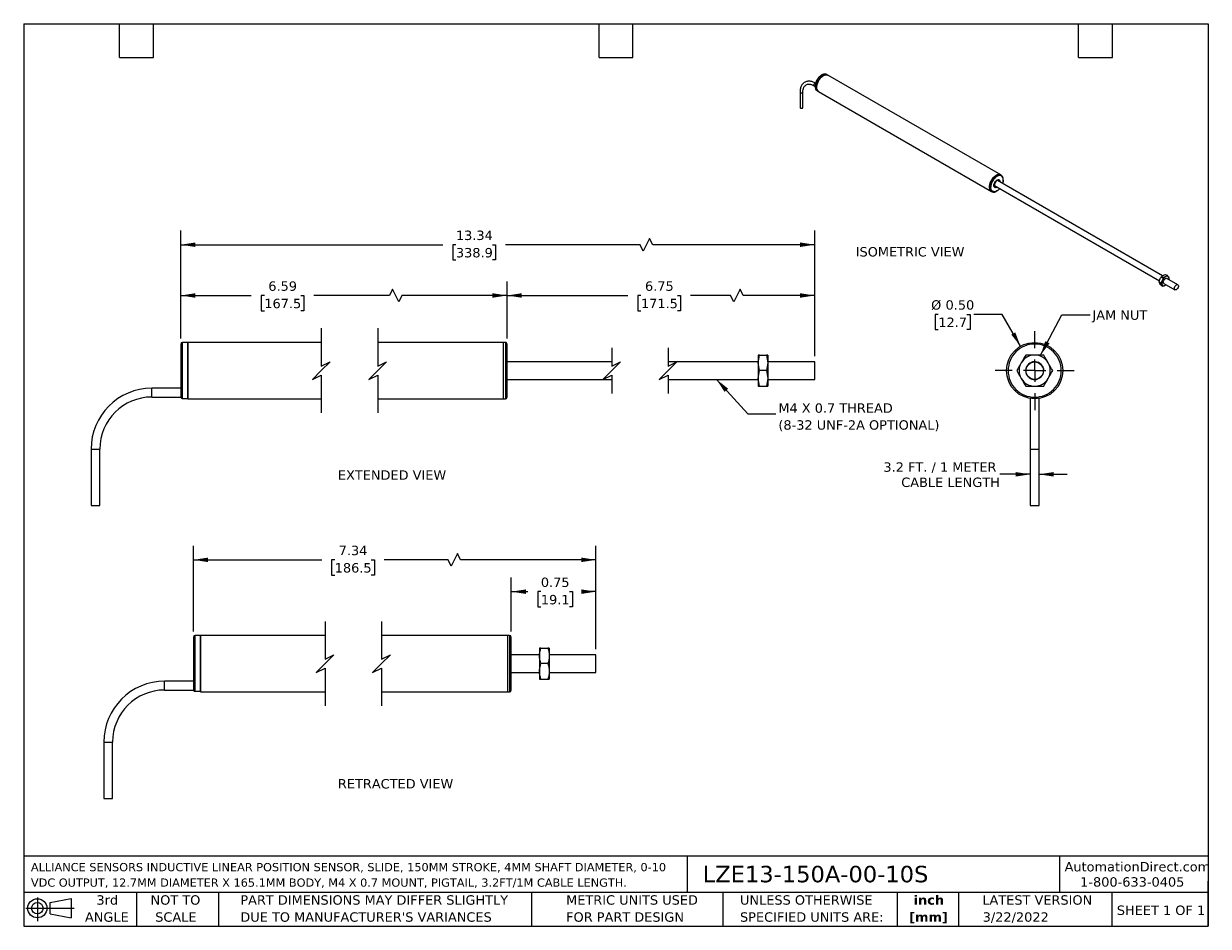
# Model space of a CAD drawing. Header units: inches. Extents: x 0.2 to 10.8, y 0.2 to 8.2.
import ezdxf

# ---------------------------------------------------------------- set-up
doc = ezdxf.new("R2010")
doc.units = ezdxf.units.IN
doc.header["$MEASUREMENT"] = 0
doc.linetypes.add('SLD-Center', pattern=[0.75, 0.6, -0.05, 0.05, -0.05])
doc.linetypes.add('SLD-Solid', pattern=[0])
doc.layers.add('CENTER', color=40, linetype='SLD-Center')
doc.layers.add('DIMENSIONS', color=140, linetype='SLD-Solid', lineweight=25)
doc.layers.add('TEXT', color=140, linetype='SLD-Solid', lineweight=25)
doc.styles.add('SLDTEXTSTYLE0', font='VERDANA.TTF')
doc.styles.add('SLDTEXTSTYLE1', font='VERDANAB.TTF')
doc.styles.get("Standard").update_dxf_attribs({"font": 'VERDANA.TTF'})
doc.dimstyles.new('SLDDIMSTYLE0', dxfattribs={"dimtxt": 0.084961, "dimasz": 0.13, "dimexe": 0, "dimexo": 0.0625, "dimgap": 0.02124, "dimtad": 0, "dimtih": 1, "dimtoh": 1, "dimrnd": 1e-09, "dimzin": 12, "dimdsep": 46, "dimtxsty": 'SLDTEXTSTYLE0', "dimsah": 1, "dimcen": 0.09, "dimadec": 0, "dimazin": 3, "dimtfac": 1, "dimtofl": 0, "dimtmove": 0, "dimatfit": 3, "dimfxl": 0, "dimfrac": 2, "dimtolj": 1, "dimtzin": 12, "dimarcsym": 0})
doc.dimstyles.new('SLDDIMSTYLE1', dxfattribs={"dimtxt": 0.18, "dimasz": 0.13, "dimexe": 0, "dimexo": 0.0625, "dimgap": 0, "dimtad": 0, "dimtih": 1, "dimtoh": 1, "dimdec": 0, "dimrnd": 1e-09, "dimzin": 0, "dimdsep": 46, "dimtxsty": 'Standard', "dimsah": 1, "dimcen": 0.09, "dimadec": 0, "dimazin": 0, "dimtfac": 0.13, "dimtdec": 0, "dimtofl": 0, "dimtmove": 0, "dimatfit": 3, "dimfxl": 0, "dimfrac": 2, "dimtolj": 1, "dimtzin": 0, "dimarcsym": 0})
doc.dimstyles.new('SLDDIMSTYLE2', dxfattribs={"dimtxt": 0.084961, "dimasz": 0.13, "dimexe": 0, "dimexo": 0.0625, "dimgap": 0.02124, "dimtad": 0, "dimtih": 1, "dimtoh": 1, "dimrnd": 1e-09, "dimzin": 0, "dimdsep": 46, "dimtxsty": 'SLDTEXTSTYLE0', "dimsah": 1, "dimcen": 0, "dimadec": 0, "dimazin": 0, "dimtfac": 1, "dimtofl": 0, "dimtmove": 0, "dimatfit": 3, "dimfxl": 0, "dimfrac": 2, "dimtolj": 1, "dimtzin": 12, "dimarcsym": 0})
doc.dimstyles.new('SLDDIMSTYLE3', dxfattribs={"dimtxt": 0.084961, "dimasz": 0.13, "dimexe": 0, "dimexo": 0.0625, "dimgap": 0.02124, "dimtad": 0, "dimtih": 1, "dimtoh": 1, "dimrnd": 1e-09, "dimzin": 12, "dimdsep": 46, "dimtxsty": 'SLDTEXTSTYLE0', "dimsah": 1, "dimcen": 0.09, "dimadec": 0, "dimazin": 3, "dimtfac": 1, "dimtmove": 0, "dimatfit": 0, "dimfxl": 0, "dimfrac": 2, "dimtolj": 1, "dimtzin": 12, "dimarcsym": 0})
doc.dimstyles.new('SLDDIMSTYLE4', dxfattribs={"dimtxt": 0.084961, "dimasz": 0.13, "dimexe": 0, "dimexo": 0.0625, "dimgap": 0.02124, "dimtad": 0, "dimtih": 1, "dimtoh": 1, "dimrnd": 1e-09, "dimdsep": 46, "dimtxsty": 'SLDTEXTSTYLE0', "dimsah": 1, "dimcen": 0.09, "dimadec": 0, "dimazin": 2, "dimtfac": 1, "dimtofl": 0, "dimtmove": 0, "dimatfit": 3, "dimfxl": 0, "dimfrac": 2, "dimtolj": 1, "dimtzin": 12, "dimarcsym": 0})

# ---------------------------------------------------------------- blocks, each defined once
blk = doc.blocks.new('Block11')
at = {"color": 7, "linetype": 'SLD-Solid', "lineweight": 18}
for p, q in [((0, 0.113), (0.428, 0.113)), ((0.102, 0.209), (0.102, 0)), ((0.216, 0.164), (0.401, 0.198)), ((0.216, 0.063), (0.216, 0.164)), ((0.401, 0.198), (0.401, 0.029)), ((0.216, 0.063), (0.401, 0.029))]:
    blk.add_line(p, q, dxfattribs=at)
for radius in [0.0846, 0.0506]:
    blk.add_circle((0.102, 0.113), radius, dxfattribs=at)
blk = doc.blocks.new('Block12')
at = {"color": 7, "linetype": 'Continuous'}
blk.add_blockref('Block11', (0, 0), dxfattribs=at)
blk = doc.blocks.new('SW_NOTE_0')
at = {"layer": 'TEXT', "color": 0, "char_height": 0.07292, "attachment_point": 1, "style": 'SLDTEXTSTYLE0'}
for s, insert in [('ALLIANCE SENSORS INDUCTIVE LINEAR POSITION SENSOR, SLIDE, 150MM STROKE, 4MM SHAFT DIAMETER, 0-10 ', (0, 0.093)), ('VDC OUTPUT, 12.7MM DIAMETER X 165.1MM BODY, M4 X 0.7 MOUNT, PIGTAIL, 3.2FT/1M CABLE LENGTH.', (0, -0.044))]:
    blk.add_mtext(s, dxfattribs=dict(at, insert=insert))
blk = doc.blocks.new('SW_NOTE_0_1')
at = {"layer": 'TEXT', "color": 0, "char_height": 0.0833, "attachment_point": 2, "style": 'SLDTEXTSTYLE1'}
for s, insert in [('inch', (0.125, 0.106)), ('[mm]', (0.122, -0.045))]:
    blk.add_mtext(s, dxfattribs=dict(at, insert=insert))
blk = doc.blocks.new('SW_NOTE_0_2')
at = {"layer": 'TEXT', "color": 0, "char_height": 0.08333, "attachment_point": 1, "style": 'SLDTEXTSTYLE0'}
for s, insert in [('UNLESS OTHERWISE ', (0, 0.106)), ('SPECIFIED UNITS ARE:', (0, -0.045))]:
    blk.add_mtext(s, dxfattribs=dict(at, insert=insert))
blk = doc.blocks.new('SW_NOTE_0_3')
at = {"layer": 'TEXT', "color": 0, "char_height": 0.08333, "attachment_point": 1, "style": 'SLDTEXTSTYLE0'}
for s, insert in [('PART DIMENSIONS MAY DIFFER SLIGHTLY ', (0, 0.106)), ("DUE TO MANUFACTURER'S VARIANCES", (0, -0.045))]:
    blk.add_mtext(s, dxfattribs=dict(at, insert=insert))
blk = doc.blocks.new('SW_NOTE_0_4')
at = {"layer": 'TEXT', "color": 0, "char_height": 0.0833, "attachment_point": 2, "style": 'SLDTEXTSTYLE0'}
for s, insert in [('NOT TO', (0.207, 0.106)), ('SCALE', (0.211, -0.045))]:
    blk.add_mtext(s, dxfattribs=dict(at, insert=insert))
blk = doc.blocks.new('SW_NOTE_0_5')
at = {"layer": 'TEXT', "color": 0, "char_height": 0.0833, "attachment_point": 2, "style": 'SLDTEXTSTYLE0'}
for s, insert in [('3rd', (0.091, 0.106)), ('ANGLE', (0.087, -0.045))]:
    blk.add_mtext(s, dxfattribs=dict(at, insert=insert))
blk = doc.blocks.new('SW_NOTE_0_6')
at = {"layer": 'TEXT', "color": 0, "char_height": 0.08333, "attachment_point": 1, "style": 'SLDTEXTSTYLE0'}
for s, insert in [('METRIC UNITS USED ', (0, 0.106)), ('FOR PART DESIGN', (0, -0.045))]:
    blk.add_mtext(s, dxfattribs=dict(at, insert=insert))
blk = doc.blocks.new('_D')
at = {"layer": 'DIMENSIONS'}
for p, q in [((4.535, 5.46), (4.535, 5.966)), ((6.6, 5.897), (6.544, 5.786)), ((6.627, 5.841), (6.6, 5.897)), ((7.261, 5.303), (7.261, 5.966)), ((4.535, 5.841), (5.606, 5.841)), ((5.721, 5.841), (5.693, 5.841)), ((5.693, 5.841), (5.693, 5.706)), ((6.044, 5.841), (6.073, 5.841)), ((6.073, 5.841), (6.073, 5.706)), ((6.516, 5.841), (6.159, 5.841)), ((6.544, 5.786), (6.516, 5.841)), ((7.261, 5.841), (6.627, 5.841)), ((5.693, 5.706), (5.721, 5.706)), ((6.073, 5.706), (6.044, 5.706))]:
    blk.add_line(p, q, dxfattribs=at)
for points in [[(4.535, 5.841), (4.665, 5.821), (4.665, 5.861)], [(7.261, 5.841), (7.131, 5.861), (7.131, 5.821)]]:
    blk.add_solid(points, dxfattribs=at)
at = {"layer": 'DIMENSIONS', "char_height": 0.0833, "attachment_point": 1, "style": 'SLDTEXTSTYLE0'}
for s, insert in [('6.75', (5.757, 5.966)), ('171.5', (5.721, 5.812))]:
    blk.add_mtext(s, dxfattribs=dict(at, insert=insert))
blk = doc.blocks.new('_D_1')
at = {"layer": 'DIMENSIONS'}
for p, q in [((1.642, 5.46), (1.642, 5.966)), ((3.519, 5.897), (3.492, 5.841)), ((3.575, 5.786), (3.519, 5.897)), ((4.535, 5.46), (4.535, 5.966)), ((1.642, 5.841), (2.267, 5.841)), ((2.383, 5.841), (2.354, 5.841)), ((2.354, 5.841), (2.354, 5.706)), ((2.706, 5.841), (2.734, 5.841)), ((2.734, 5.841), (2.734, 5.706)), ((3.492, 5.841), (2.821, 5.841)), ((3.603, 5.841), (3.575, 5.786)), ((4.535, 5.841), (3.603, 5.841)), ((2.354, 5.706), (2.383, 5.706)), ((2.734, 5.706), (2.706, 5.706))]:
    blk.add_line(p, q, dxfattribs=at)
for points in [[(1.642, 5.841), (1.772, 5.821), (1.772, 5.861)], [(4.535, 5.841), (4.405, 5.861), (4.405, 5.821)]]:
    blk.add_solid(points, dxfattribs=at)
at = {"layer": 'DIMENSIONS', "char_height": 0.0833, "attachment_point": 1, "style": 'SLDTEXTSTYLE0'}
for s, insert in [('6.59', (2.418, 5.966)), ('167.5', (2.383, 5.812))]:
    blk.add_mtext(s, dxfattribs=dict(at, insert=insert))
blk = doc.blocks.new('_D_2')
at = {"layer": 'DIMENSIONS'}
for p, q in [((1.642, 5.46), (1.642, 6.416)), ((7.261, 5.303), (7.261, 6.416)), ((5.798, 6.346), (5.742, 6.235)), ((5.826, 6.291), (5.798, 6.346)), ((1.642, 6.291), (3.966, 6.291)), ((4.081, 6.291), (4.053, 6.291)), ((4.053, 6.291), (4.053, 6.156)), ((4.405, 6.291), (4.433, 6.291)), ((4.433, 6.291), (4.433, 6.156)), ((5.714, 6.291), (4.52, 6.291)), ((5.742, 6.235), (5.714, 6.291)), ((7.261, 6.291), (5.826, 6.291)), ((4.053, 6.156), (4.081, 6.156)), ((4.433, 6.156), (4.405, 6.156))]:
    blk.add_line(p, q, dxfattribs=at)
for points in [[(1.642, 6.291), (1.772, 6.271), (1.772, 6.311)], [(7.261, 6.291), (7.131, 6.311), (7.131, 6.271)]]:
    blk.add_solid(points, dxfattribs=at)
at = {"layer": 'DIMENSIONS', "char_height": 0.0833, "attachment_point": 1, "style": 'SLDTEXTSTYLE0'}
for s, insert in [('13.34', (4.081, 6.416)), ('338.9', (4.081, 6.262))]:
    blk.add_mtext(s, dxfattribs=dict(at, insert=insert))
blk = doc.blocks.new('SW_NOTE_0_7')
at = {"layer": 'TEXT', "color": 0, "char_height": 0.08333, "attachment_point": 1, "style": 'SLDTEXTSTYLE0'}
for s, insert in [('M4 X 0.7 THREAD', (0.021, 0.094)), ('(8-32 UNF-2A OPTIONAL)', (0.021, -0.056))]:
    blk.add_mtext(s, dxfattribs=dict(at, insert=insert))
blk = doc.blocks.new('_D_3')
at = {"layer": 'DIMENSIONS'}
for p, q in [((8.357, 5.674), (8.328, 5.674)), ((8.328, 5.674), (8.328, 5.539)), ((8.609, 5.674), (8.638, 5.674)), ((8.638, 5.674), (8.638, 5.539)), ((8.923, 5.674), (8.673, 5.674)), ((9.086, 5.391), (8.923, 5.674)), ((8.328, 5.539), (8.357, 5.539)), ((8.638, 5.539), (8.609, 5.539))]:
    blk.add_line(p, q, dxfattribs=at)
blk.add_solid([(9.086, 5.391), (9.039, 5.514), (9.004, 5.494)], dxfattribs=at)
at = {"layer": 'DIMENSIONS', "char_height": 0.0833, "attachment_point": 1, "style": 'SLDTEXTSTYLE0'}
for s, insert in [('%%c', (8.293, 5.799)), ('0.50', (8.421, 5.799)), ('12.7', (8.357, 5.645))]:
    blk.add_mtext(s, dxfattribs=dict(at, insert=insert))
blk = doc.blocks.new('_D_4')
at = {"layer": 'DIMENSIONS'}
for p, q in [((9.172, 4.256), (8.901, 4.256)), ((9.25, 4.256), (9.5, 4.256))]:
    blk.add_line(p, q, dxfattribs=at)
for points in [[(9.172, 4.256), (9.042, 4.276), (9.042, 4.236)], [(9.25, 4.256), (9.38, 4.236), (9.38, 4.276)]]:
    blk.add_solid(points, dxfattribs=at)
at = {"layer": 'DIMENSIONS', "char_height": 0.08333, "attachment_point": 1, "style": 'SLDTEXTSTYLE0'}
for s, insert in [('3.2 FT. / 1 METER', (7.87, 4.362)), ('CABLE LENGTH', (8.028, 4.227))]:
    blk.add_mtext(s, dxfattribs=dict(at, insert=insert))
blk = doc.blocks.new('SW_CENTERMARKSYMBOL_0')
at = {"layer": 'CENTER', "color": 0}
for p, q in [((0, 0.2), (0, 0.35)), ((-0.2, 0), (-0.35, 0)), ((0, 0), (-0.1, 0)), ((0, 0), (0, 0.1)), ((0, 0), (0, -0.1)), ((0, 0), (0.1, 0)), ((0.2, 0), (0.35, 0)), ((0, -0.2), (0, -0.35))]:
    blk.add_line(p, q, dxfattribs=at)
blk = doc.blocks.new('_D_5')
at = {"layer": 'DIMENSIONS'}
for p, q in [((4.572, 2.863), (4.572, 3.341)), ((5.322, 2.706), (5.322, 3.341)), ((4.572, 3.216), (4.719, 3.216)), ((4.834, 3.216), (4.806, 3.216)), ((4.806, 3.216), (4.806, 3.081)), ((5.087, 3.216), (5.115, 3.216)), ((5.115, 3.216), (5.115, 3.081)), ((5.322, 3.216), (5.202, 3.216)), ((4.806, 3.081), (4.834, 3.081)), ((5.115, 3.081), (5.087, 3.081))]:
    blk.add_line(p, q, dxfattribs=at)
for points in [[(4.572, 3.216), (4.702, 3.196), (4.702, 3.236)], [(5.322, 3.216), (5.192, 3.236), (5.192, 3.196)]]:
    blk.add_solid(points, dxfattribs=at)
at = {"layer": 'DIMENSIONS', "char_height": 0.0833, "attachment_point": 1, "style": 'SLDTEXTSTYLE0'}
for s, insert in [('0.75', (4.834, 3.341)), ('19.1', (4.834, 3.187))]:
    blk.add_mtext(s, dxfattribs=dict(at, insert=insert))
blk = doc.blocks.new('_D_6')
at = {"layer": 'DIMENSIONS'}
for p, q in [((1.755, 2.863), (1.755, 3.623)), ((5.322, 2.706), (5.322, 3.623)), ((1.755, 3.498), (2.892, 3.498)), ((3.007, 3.498), (2.978, 3.498)), ((2.978, 3.498), (2.978, 3.363)), ((3.33, 3.498), (3.358, 3.498)), ((3.358, 3.498), (3.358, 3.363)), ((4.011, 3.498), (3.445, 3.498)), ((4.039, 3.442), (4.011, 3.498)), ((4.094, 3.553), (4.039, 3.442)), ((4.122, 3.498), (4.094, 3.553)), ((5.322, 3.498), (4.122, 3.498)), ((2.978, 3.363), (3.007, 3.363)), ((3.358, 3.363), (3.33, 3.363))]:
    blk.add_line(p, q, dxfattribs=at)
for points in [[(1.755, 3.498), (1.885, 3.478), (1.885, 3.518)], [(5.322, 3.498), (5.192, 3.518), (5.192, 3.478)]]:
    blk.add_solid(points, dxfattribs=at)
at = {"layer": 'DIMENSIONS', "char_height": 0.0833, "attachment_point": 1, "style": 'SLDTEXTSTYLE0'}
for s, insert in [('7.34', (3.042, 3.623)), ('186.5', (3.007, 3.469))]:
    blk.add_mtext(s, dxfattribs=dict(at, insert=insert))

msp = doc.modelspace()

# ---------------------------------------------------------------- linework, layer by layer
for p, q in [((7.378, 7.793), (7.367, 7.8)), ((8.911, 6.909), (7.378, 7.793)), ((7.255, 7.7), (7.265, 7.694)), ((7.131, 7.643), (7.131, 7.507)), ((7.157, 7.507), (7.157, 7.643)), ((7.284, 7.655), (7.295, 7.649)), ((7.295, 7.649), (8.827, 6.764)), ((10.343, 6.015), (8.881, 6.86)), ((8.895, 6.864), (8.893, 6.865)), ((8.914, 6.906), (8.911, 6.909)), ((8.827, 6.764), (8.831, 6.762)), ((8.855, 6.815), (10.318, 5.97)), ((8.856, 6.801), (8.858, 6.8)), ((10.333, 6.007), (10.348, 5.998)), ((10.371, 6.028), (10.386, 6.02)), ((10.48, 5.936), (10.383, 5.993)), ((10.383, 5.993), (10.383, 5.992)), ((10.401, 5.982), (10.404, 5.993)), ((10.329, 5.95), (10.315, 5.958)), ((10.333, 5.932), (10.348, 5.923)), ((10.357, 5.948), (10.454, 5.891)), ((10.37, 5.932), (10.375, 5.937)), ((1.642, 5.41), (1.642, 4.944)), ((1.705, 5.425), (1.657, 5.425)), ((1.657, 4.929), (1.657, 5.425)), ((2.888, 5.425), (1.705, 5.425)), ((1.705, 5.425), (1.705, 4.925)), ((1.705, 4.929), (1.705, 5.425)), ((4.504, 5.425), (3.388, 5.425)), ((4.52, 5.425), (4.504, 5.425)), ((4.504, 4.925), (4.504, 5.425)), ((4.52, 5.425), (4.52, 4.925)), ((4.535, 5.175), (4.535, 5.41)), ((5.462, 5.253), (4.535, 5.253)), ((6.761, 5.253), (5.962, 5.253)), ((6.761, 5.243), (6.773, 5.312)), ((6.773, 5.312), (6.761, 5.312)), ((6.761, 5.312), (6.761, 5.243)), ((6.773, 5.312), (6.835, 5.312)), ((6.835, 5.312), (6.847, 5.243)), ((6.847, 5.312), (6.835, 5.312)), ((6.847, 5.312), (6.847, 5.243)), ((7.261, 5.253), (6.847, 5.253)), ((7.261, 5.175), (7.261, 5.253)), ((4.535, 4.94), (4.535, 5.175)), ((6.773, 5.175), (6.761, 5.243)), ((6.761, 5.243), (6.761, 5.175)), ((6.761, 5.106), (6.773, 5.175)), ((6.761, 5.175), (6.761, 5.106)), ((6.835, 5.175), (6.773, 5.175)), ((6.847, 5.243), (6.835, 5.175)), ((6.835, 5.175), (6.847, 5.106)), ((6.847, 5.243), (6.847, 5.106)), ((7.261, 5.097), (7.261, 5.175)), ((9.284, 5.205), (9.269, 5.228)), ((4.535, 5.097), (5.462, 5.097)), ((5.962, 5.097), (6.761, 5.097)), ((6.773, 5.037), (6.761, 5.106)), ((6.761, 5.106), (6.761, 5.037)), ((6.847, 5.106), (6.835, 5.037)), ((6.847, 5.106), (6.847, 5.037)), ((6.847, 5.097), (7.261, 5.097)), ((1.642, 5.019), (1.386, 5.019)), ((1.386, 4.941), (1.386, 5.019)), ((1.386, 4.941), (1.642, 4.941)), ((6.761, 5.037), (6.773, 5.037)), ((6.773, 5.037), (6.835, 5.037)), ((6.835, 5.037), (6.847, 5.037)), ((1.657, 4.929), (1.705, 4.929)), ((1.705, 4.925), (2.888, 4.925)), ((3.388, 4.925), (4.504, 4.925)), ((4.504, 4.925), (4.52, 4.925)), ((9.172, 4.928), (9.172, 4.48)), ((9.25, 4.48), (9.25, 4.928)), ((0.847, 4.48), (0.847, 3.98)), ((0.847, 4.48), (0.925, 4.48)), ((0.925, 3.98), (0.925, 4.48)), ((9.172, 4.48), (9.172, 3.98)), ((9.172, 4.48), (9.25, 4.48)), ((9.25, 3.98), (9.25, 4.48)), ((0.847, 3.98), (0.925, 3.98)), ((9.172, 3.98), (9.25, 3.98)), ((1.755, 2.813), (1.755, 2.348)), ((1.818, 2.828), (1.77, 2.828)), ((1.77, 2.333), (1.77, 2.828)), ((2.921, 2.828), (1.818, 2.828)), ((1.818, 2.828), (1.818, 2.328)), ((1.818, 2.333), (1.818, 2.828)), ((4.541, 2.828), (3.421, 2.828)), ((4.557, 2.828), (4.541, 2.828)), ((4.541, 2.328), (4.541, 2.828)), ((4.557, 2.828), (4.557, 2.328)), ((4.572, 2.578), (4.572, 2.813)), ((4.822, 2.656), (4.572, 2.656)), ((4.835, 2.716), (4.822, 2.716)), ((4.822, 2.716), (4.822, 2.647)), ((4.822, 2.647), (4.822, 2.578)), ((4.835, 2.716), (4.897, 2.716)), ((4.909, 2.716), (4.897, 2.716)), ((4.909, 2.716), (4.909, 2.647)), ((5.322, 2.656), (4.909, 2.656)), ((4.909, 2.647), (4.909, 2.509)), ((5.322, 2.578), (5.322, 2.656)), ((4.572, 2.343), (4.572, 2.578)), ((4.822, 2.578), (4.822, 2.509)), ((4.897, 2.578), (4.835, 2.578)), ((5.322, 2.5), (5.322, 2.578)), ((1.755, 2.422), (1.499, 2.422)), ((1.499, 2.344), (1.499, 2.422)), ((4.572, 2.5), (4.822, 2.5)), ((4.822, 2.509), (4.822, 2.44)), ((4.822, 2.44), (4.835, 2.44)), ((4.835, 2.44), (4.897, 2.44)), ((4.897, 2.44), (4.909, 2.44)), ((4.909, 2.509), (4.909, 2.44)), ((4.909, 2.5), (5.322, 2.5)), ((4.909, 2.499), (4.909, 2.499)), ((1.499, 2.344), (1.755, 2.344)), ((1.77, 2.333), (1.818, 2.333)), ((1.818, 2.328), (2.921, 2.328)), ((3.421, 2.328), (4.541, 2.328)), ((4.541, 2.328), (4.557, 2.328)), ((0.96, 1.883), (0.96, 1.383)), ((0.96, 1.883), (1.038, 1.883)), ((1.038, 1.383), (1.038, 1.883)), ((0.96, 1.383), (1.038, 1.383))]:
    msp.add_line(p, q)
at = {"flags": 128}
for points in [[(7.279, 7.659), (7.276, 7.662), (7.27, 7.671), (7.267, 7.683), (7.267, 7.696), (7.268, 7.711), (7.272, 7.726), (7.279, 7.742), (7.287, 7.757), (7.297, 7.77), (7.308, 7.782), (7.32, 7.792), (7.331, 7.799), (7.343, 7.802), (7.354, 7.803), (7.364, 7.801), (7.367, 7.8)], [(7.378, 7.793), (7.377, 7.794), (7.368, 7.797), (7.357, 7.796), (7.346, 7.793), (7.334, 7.787), (7.322, 7.778), (7.311, 7.767), (7.301, 7.754), (7.292, 7.739), (7.285, 7.724), (7.281, 7.709), (7.278, 7.694), (7.278, 7.68), (7.281, 7.668), (7.285, 7.658), (7.292, 7.651), (7.295, 7.649)], [(7.295, 7.649), (7.295, 7.649), (7.287, 7.656), (7.282, 7.665), (7.279, 7.676), (7.278, 7.69), (7.28, 7.705), (7.284, 7.72), (7.29, 7.735), (7.298, 7.75), (7.308, 7.764), (7.319, 7.776), (7.331, 7.785), (7.343, 7.792), (7.355, 7.796), (7.366, 7.797), (7.375, 7.795), (7.378, 7.793)], [(7.255, 7.7), (7.255, 7.7), (7.253, 7.702), (7.252, 7.706), (7.253, 7.71), (7.255, 7.715), (7.258, 7.719), (7.262, 7.722)], [(7.262, 7.722), (7.265, 7.723), (7.268, 7.722)], [(7.131, 7.643), (7.132, 7.64), (7.135, 7.638), (7.139, 7.636), (7.144, 7.636), (7.149, 7.636), (7.153, 7.638), (7.156, 7.64), (7.157, 7.643)], [(7.284, 7.655), (7.283, 7.656), (7.279, 7.659)], [(7.131, 7.507), (7.132, 7.504), (7.135, 7.502), (7.139, 7.5), (7.144, 7.5), (7.149, 7.5), (7.153, 7.502), (7.156, 7.504), (7.157, 7.507)], [(8.827, 6.764), (8.824, 6.766), (8.817, 6.774), (8.813, 6.784), (8.81, 6.796), (8.81, 6.809), (8.813, 6.824), (8.817, 6.84), (8.824, 6.855), (8.833, 6.869), (8.843, 6.883), (8.854, 6.894), (8.866, 6.903), (8.878, 6.909), (8.889, 6.912), (8.9, 6.912), (8.909, 6.909), (8.911, 6.909)], [(8.911, 6.909), (8.909, 6.909), (8.9, 6.912), (8.889, 6.912), (8.878, 6.909), (8.866, 6.903), (8.854, 6.894), (8.843, 6.883), (8.833, 6.869), (8.824, 6.855), (8.817, 6.84), (8.813, 6.824), (8.81, 6.809), (8.81, 6.796), (8.813, 6.784), (8.817, 6.774), (8.824, 6.766), (8.827, 6.764)], [(8.914, 6.906), (8.913, 6.907), (8.904, 6.91), (8.893, 6.91), (8.882, 6.907), (8.87, 6.9), (8.858, 6.892), (8.847, 6.88), (8.837, 6.867), (8.828, 6.853), (8.821, 6.838), (8.816, 6.822), (8.814, 6.807), (8.814, 6.793), (8.816, 6.781), (8.821, 6.771), (8.828, 6.764), (8.831, 6.762)], [(8.876, 6.802), (8.87, 6.799), (8.863, 6.798), (8.857, 6.801), (8.853, 6.805), (8.85, 6.813), (8.85, 6.822), (8.853, 6.832), (8.857, 6.842), (8.863, 6.851), (8.87, 6.858), (8.878, 6.863), (8.886, 6.866), (8.892, 6.865), (8.898, 6.862), (8.901, 6.856), (8.902, 6.847), (8.902, 6.847)], [(8.903, 6.847), (8.901, 6.856), (8.898, 6.862), (8.893, 6.865), (8.886, 6.866), (8.878, 6.864), (8.87, 6.858), (8.863, 6.851), (8.857, 6.842), (8.852, 6.832), (8.85, 6.822), (8.85, 6.813), (8.852, 6.805), (8.857, 6.8), (8.863, 6.798), (8.87, 6.799), (8.877, 6.802)], [(8.898, 6.85), (8.897, 6.852), (8.894, 6.858), (8.888, 6.86), (8.882, 6.86), (8.874, 6.856), (8.867, 6.85), (8.861, 6.842), (8.857, 6.833), (8.854, 6.824), (8.854, 6.815), (8.857, 6.809), (8.861, 6.805), (8.867, 6.804), (8.872, 6.805)], [(10.359, 5.946), (10.354, 5.949), (10.352, 5.955), (10.351, 5.963), (10.354, 5.972), (10.358, 5.98), (10.364, 5.987), (10.371, 5.992), (10.377, 5.994), (10.383, 5.993), (10.383, 5.993)], [(10.37, 5.932), (10.374, 5.935), (10.376, 5.937)], [(10.449, 5.903), (10.45, 5.911), (10.454, 5.92), (10.459, 5.928), (10.465, 5.934), (10.472, 5.937), (10.478, 5.937), (10.483, 5.934), (10.485, 5.928), (10.485, 5.92), (10.483, 5.912), (10.478, 5.903), (10.472, 5.896), (10.465, 5.892), (10.459, 5.89), (10.454, 5.892), (10.45, 5.896), (10.449, 5.903)]]:
    msp.add_lwpolyline(points, dxfattribs=at)
for radius in [0.25, 0.078]:
    msp.add_circle((9.211, 5.175), radius)
for centre, radius, start, end in [((10.408, 5.948), 0.0705, 122.638, 159.7729), ((10.383, 5.992), 0.0202, 40.5328, 129.2482), ((10.369, 5.988), 0.0335, 348.5297, 29.9416), ((10.379, 5.954), 0.0419, 153.4364, 206.5636), ((10.357, 5.948), 0.0202, 220.5328, 309.2482), ((1.657, 5.41), 0.015, 90.0014, 179.9995), ((4.52, 5.41), 0.015, 359.9998, 90.0004), ((9.211, 5.175), 0.138, 90, 150), ((9.211, 5.175), 0.0787, 44.4775, 0), ((9.211, 5.175), 0.138, 30, 90), ((9.211, 5.175), 0.138, 150, 210), ((9.211, 5.175), 0.138, 330, 30), ((9.211, 5.175), 0.138, 210, 270), ((9.211, 5.175), 0.138, 270, 330), ((1.386, 4.48), 0.539, 90, 180), ((1.386, 4.48), 0.461, 90.0001, 180), ((4.52, 4.94), 0.015, 270, 0), ((1.77, 2.813), 0.015, 90.0003, 179.9995), ((4.557, 2.813), 0.015, 0.0005, 89.9997), ((1.499, 1.883), 0.539, 90, 180), ((1.499, 1.883), 0.461, 90, 180), ((4.557, 2.343), 0.015, 270.0006, 359.9993)]:
    msp.add_arc(centre, radius, start, end)
for points, knots in [([(7.372, 7.796), (7.371, 7.797), (7.367, 7.801), (7.359, 7.803), (7.349, 7.804), (7.339, 7.803), (7.329, 7.799), (7.32, 7.794), (7.311, 7.787), (7.303, 7.78), (7.297, 7.774), (7.295, 7.771), (7.294, 7.77)], [0, 0, 0, 0, 0.083196, 0.209983, 0.329361, 0.447563, 0.563109, 0.675281, 0.782624, 0.89411, 0.976433, 1, 1, 1, 1]), ([(7.268, 7.722), (7.264, 7.725), (7.255, 7.73), (7.242, 7.735), (7.228, 7.739), (7.214, 7.74), (7.201, 7.74), (7.187, 7.738), (7.175, 7.733), (7.163, 7.725), (7.153, 7.715), (7.144, 7.703), (7.138, 7.69), (7.134, 7.675), (7.131, 7.659), (7.131, 7.648), (7.131, 7.643)], [0, 0, 0, 0, 0.062164, 0.129662, 0.197763, 0.26648, 0.335946, 0.406536, 0.479031, 0.554755, 0.63547, 0.709338, 0.783941, 0.858853, 0.933633, 1, 1, 1, 1]), ([(7.157, 7.643), (7.157, 7.643), (7.157, 7.648), (7.157, 7.657), (7.159, 7.669), (7.162, 7.679), (7.166, 7.689), (7.172, 7.697), (7.179, 7.704), (7.187, 7.71), (7.197, 7.713), (7.208, 7.715), (7.22, 7.714), (7.232, 7.711), (7.244, 7.706), (7.252, 7.702), (7.255, 7.7)], [0, 0, 0, 0, 0.001788, 0.070836, 0.140385, 0.210643, 0.282196, 0.356232, 0.434835, 0.521243, 0.619037, 0.701391, 0.780717, 0.858555, 0.935739, 1, 1, 1, 1]), ([(7.268, 7.716), (7.267, 7.715), (7.266, 7.711), (7.265, 7.703), (7.265, 7.693), (7.266, 7.684), (7.268, 7.675), (7.272, 7.667), (7.275, 7.662), (7.278, 7.66), (7.279, 7.659)], [0, 0, 0, 0, 0.035314, 0.179544, 0.327813, 0.479101, 0.633038, 0.790135, 0.952271, 1, 1, 1, 1]), ([(7.282, 7.752), (7.279, 7.748), (7.276, 7.741), (7.272, 7.731), (7.269, 7.724), (7.268, 7.718), (7.268, 7.716)], [0, 0, 0, 0, 0.3897564, 0.5467025, 0.8046984, 1, 1, 1, 1]), ([(7.294, 7.77), (7.293, 7.768), (7.288, 7.763), (7.285, 7.757), (7.282, 7.752)], [0, 0, 0, 0, 0.293046, 1, 1, 1, 1]), ([(8.932, 6.864), (8.932, 6.881), (8.926, 6.894), (8.905, 6.906), (8.891, 6.905), (8.861, 6.888), (8.847, 6.873), (8.827, 6.837), (8.821, 6.817), (8.821, 6.8)], [0, 0, 0, 0, 0.25, 0.25, 0.5, 0.5, 0.75, 0.75, 1, 1, 1, 1]), ([(8.933, 6.864), (8.933, 6.866), (8.933, 6.87), (8.932, 6.878), (8.93, 6.887), (8.927, 6.895), (8.921, 6.901), (8.917, 6.905), (8.914, 6.906), (8.914, 6.906)], [0, 0, 0, 0, 0.0700265, 0.2460925, 0.4252415, 0.6080677, 0.7967582, 0.9963285, 1, 1, 1, 1]), ([(8.932, 6.864), (8.931, 6.856), (8.93, 6.846), (8.927, 6.835), (8.926, 6.833)], [0, 0, 0, 0, 0.845659, 1, 1, 1, 1]), ([(8.927, 6.833), (8.928, 6.835), (8.929, 6.84), (8.931, 6.849), (8.933, 6.857), (8.933, 6.862), (8.933, 6.864)], [0, 0, 0, 0, 0.177444, 0.481809, 0.803505, 1, 1, 1, 1]), ([(8.9, 6.788), (8.899, 6.787), (8.892, 6.778), (8.876, 6.767), (8.859, 6.76), (8.846, 6.761), (8.837, 6.764), (8.83, 6.77), (8.823, 6.781), (8.822, 6.793), (8.821, 6.8)], [0, 0, 0, 0, 0.0341361, 0.2207362, 0.4073362, 0.5077863, 0.6103681, 0.7129499, 0.8133999, 1, 1, 1, 1]), ([(8.832, 6.762), (8.834, 6.761), (8.84, 6.758), (8.849, 6.757), (8.859, 6.759), (8.869, 6.762), (8.878, 6.768), (8.887, 6.774), (8.895, 6.781), (8.899, 6.786), (8.901, 6.788)], [0, 0, 0, 0, 0.1358911, 0.2740076, 0.4107642, 0.5444475, 0.6742277, 0.7984204, 0.9274058, 1, 1, 1, 1]), ([(9.446, 5.175), (9.446, 5.237), (9.422, 5.297), (9.334, 5.385), (9.274, 5.41), (9.149, 5.41), (9.089, 5.385), (9.001, 5.297), (8.976, 5.237), (8.976, 5.175)], [0, 0, 0, 0, 0.25, 0.25, 0.5, 0.5, 0.75, 0.75, 1, 1, 1, 1]), ([(8.976, 5.175), (8.976, 5.112), (9.001, 5.052), (9.089, 4.964), (9.149, 4.94), (9.274, 4.94), (9.334, 4.964), (9.422, 5.052), (9.446, 5.112), (9.446, 5.175)], [0, 0, 0, 0, 0.25, 0.25, 0.5, 0.5, 0.75, 0.75, 1, 1, 1, 1]), ([(9.268, 5.23), (9.269, 5.229), (9.271, 5.226), (9.274, 5.222), (9.277, 5.218), (9.28, 5.214), (9.282, 5.209), (9.285, 5.203), (9.288, 5.195), (9.29, 5.185), (9.29, 5.178), (9.29, 5.175)], [0, 0, 0, 0, 0.083894, 0.167103, 0.249977, 0.332871, 0.416138, 0.500127, 0.667148, 0.832826, 1, 1, 1, 1]), ([(9.287, 5.157), (9.288, 5.159), (9.29, 5.165), (9.29, 5.171), (9.29, 5.175)], [0, 0, 0, 0, 0.3819662, 1, 1, 1, 1]), ([(1.642, 4.944), (1.642, 4.943), (1.642, 4.939), (1.645, 4.934), (1.649, 4.931), (1.653, 4.929), (1.656, 4.929), (1.657, 4.929)], [0, 0, 0, 0, 0.22005, 0.440181, 0.657993, 0.871763, 1, 1, 1, 1]), ([(4.822, 2.647), (4.823, 2.659), (4.824, 2.682), (4.831, 2.705), (4.835, 2.716)], [0, 0, 0, 0, 0.492749, 1, 1, 1, 1]), ([(4.835, 2.578), (4.831, 2.589), (4.824, 2.612), (4.823, 2.635), (4.822, 2.647)], [0, 0, 0, 0, 0.497232, 1, 1, 1, 1]), ([(4.897, 2.716), (4.9, 2.705), (4.907, 2.682), (4.908, 2.659), (4.909, 2.647)], [0, 0, 0, 0, 0.4972317, 1, 1, 1, 1]), ([(4.909, 2.647), (4.908, 2.636), (4.907, 2.612), (4.9, 2.59), (4.897, 2.578)], [0, 0, 0, 0, 0.492749, 1, 1, 1, 1]), ([(4.822, 2.509), (4.823, 2.521), (4.824, 2.544), (4.831, 2.567), (4.835, 2.578)], [0, 0, 0, 0, 0.492749, 1, 1, 1, 1]), ([(4.897, 2.578), (4.9, 2.567), (4.907, 2.545), (4.908, 2.521), (4.909, 2.509)], [0, 0, 0, 0, 0.497232, 1, 1, 1, 1]), ([(4.835, 2.44), (4.831, 2.452), (4.824, 2.474), (4.823, 2.497), (4.822, 2.509)], [0, 0, 0, 0, 0.497232, 1, 1, 1, 1]), ([(4.909, 2.509), (4.908, 2.498), (4.907, 2.474), (4.9, 2.452), (4.897, 2.44)], [0, 0, 0, 0, 0.492749, 1, 1, 1, 1]), ([(1.755, 2.348), (1.755, 2.346), (1.755, 2.343), (1.758, 2.338), (1.762, 2.335), (1.766, 2.333), (1.769, 2.333), (1.77, 2.333)], [0, 0, 0, 0, 0.220048, 0.440176, 0.657986, 0.871765, 1, 1, 1, 1])]:
    msp.add_open_spline(points, degree=3, knots=knots)
for points in [[(10.321, 5.984), (10.324, 5.993), (10.329, 6), (10.333, 6.007)], [(10.333, 6.007), (10.338, 6.011), (10.343, 6.016), (10.349, 6.019)], [(10.348, 5.998), (10.347, 5.989), (10.345, 5.981), (10.342, 5.972)], [(10.37, 6.007), (10.363, 6.004), (10.356, 6.001), (10.348, 5.998)], [(10.349, 6.019), (10.356, 6.023), (10.363, 6.026), (10.371, 6.028)], [(10.386, 6.02), (10.381, 6.015), (10.376, 6.011), (10.37, 6.007)], [(10.398, 6.005), (10.395, 6.01), (10.39, 6.015), (10.386, 6.02)], [(10.404, 5.993), (10.403, 5.997), (10.401, 6), (10.398, 6.005)], [(10.315, 5.958), (10.316, 5.967), (10.318, 5.976), (10.321, 5.984)], [(10.321, 5.947), (10.318, 5.951), (10.316, 5.955), (10.315, 5.958)], [(10.333, 5.932), (10.329, 5.937), (10.324, 5.942), (10.321, 5.947)], [(10.342, 5.972), (10.338, 5.964), (10.334, 5.957), (10.329, 5.95)], [(10.329, 5.95), (10.334, 5.945), (10.338, 5.94), (10.342, 5.935)], [(10.342, 5.935), (10.345, 5.93), (10.347, 5.927), (10.348, 5.923)], [(10.348, 5.923), (10.356, 5.926), (10.363, 5.929), (10.37, 5.932)], [(9.132, 5.312), (9.119, 5.29), (9.106, 5.267), (9.092, 5.243)], [(9.211, 5.312), (9.184, 5.312), (9.158, 5.312), (9.132, 5.312)], [(9.291, 5.312), (9.265, 5.312), (9.239, 5.312), (9.211, 5.312)], [(9.331, 5.243), (9.317, 5.267), (9.304, 5.29), (9.291, 5.312)], [(9.092, 5.243), (9.079, 5.22), (9.065, 5.197), (9.052, 5.175)], [(9.052, 5.175), (9.065, 5.152), (9.079, 5.129), (9.092, 5.106)], [(9.371, 5.175), (9.358, 5.197), (9.344, 5.22), (9.331, 5.243)], [(9.331, 5.106), (9.344, 5.129), (9.358, 5.152), (9.371, 5.175)], [(9.092, 5.106), (9.106, 5.082), (9.119, 5.059), (9.132, 5.037)], [(9.291, 5.037), (9.304, 5.059), (9.317, 5.082), (9.331, 5.106)], [(9.132, 5.037), (9.158, 5.037), (9.184, 5.037), (9.211, 5.037)], [(9.211, 5.037), (9.239, 5.037), (9.265, 5.037), (9.291, 5.037)]]:
    msp.add_open_spline(points, degree=3)
at = {"layer": 'DIMENSIONS', "color": 140}
for p, q in [((2.888, 5.55), (2.888, 5.214)), ((3.388, 5.55), (3.388, 5.214)), ((5.462, 5.378), (5.462, 5.214)), ((5.962, 5.378), (5.962, 5.214)), ((2.888, 5.214), (2.967, 5.253)), ((2.967, 5.253), (2.888, 5.175)), ((3.388, 5.214), (3.467, 5.253)), ((3.467, 5.253), (3.388, 5.175)), ((5.462, 5.214), (5.54, 5.253)), ((5.54, 5.253), (5.462, 5.175)), ((5.962, 5.214), (6.04, 5.253)), ((6.04, 5.253), (5.962, 5.175)), ((2.888, 5.175), (2.809, 5.096)), ((3.388, 5.175), (3.309, 5.096)), ((5.462, 5.175), (5.383, 5.096)), ((5.962, 5.175), (5.883, 5.096)), ((2.809, 5.096), (2.888, 5.135)), ((2.888, 5.135), (2.888, 4.8)), ((3.309, 5.096), (3.388, 5.135)), ((3.388, 5.135), (3.388, 4.8)), ((5.383, 5.096), (5.462, 5.135)), ((5.462, 5.135), (5.462, 4.972)), ((5.883, 5.096), (5.962, 5.135)), ((5.962, 5.135), (5.962, 4.972)), ((2.921, 2.953), (2.921, 2.618)), ((3.421, 2.953), (3.421, 2.618)), ((2.921, 2.618), (3, 2.657)), ((3, 2.657), (2.921, 2.578)), ((3.421, 2.618), (3.5, 2.657)), ((3.5, 2.657), (3.421, 2.578)), ((2.921, 2.578), (2.842, 2.499)), ((2.842, 2.499), (2.921, 2.539)), ((2.921, 2.539), (2.921, 2.203)), ((3.421, 2.578), (3.342, 2.499)), ((3.342, 2.499), (3.421, 2.539)), ((3.421, 2.539), (3.421, 2.203))]:
    msp.add_line(p, q, dxfattribs=at)
at = {"layer": 'TEXT'}
for p, q in [((0.25, 8.25), (10.75, 8.25)), ((0.25, 8.25), (0.25, 0.25)), ((1.1, 7.95), (1.1, 8.25)), ((1.4, 7.95), (1.4, 8.25)), ((5.35, 7.95), (5.35, 8.25)), ((5.65, 7.95), (5.65, 8.25)), ((9.6, 7.95), (9.6, 8.25)), ((9.9, 7.95), (9.9, 8.25)), ((10.75, 8.25), (10.75, 0.25)), ((1.1, 7.95), (1.4, 7.95)), ((5.35, 7.95), (5.65, 7.95)), ((9.6, 7.95), (9.9, 7.95)), ((10.75, 0.871), (0.25, 0.871)), ((6.132, 0.871), (6.132, 0.55)), ((9.432, 0.871), (9.432, 0.55)), ((10.75, 0.25), (10.75, 0.65)), ((10.75, 0.55), (0.25, 0.55)), ((1.25, 0.55), (1.25, 0.25)), ((1.977, 0.55), (1.977, 0.25)), ((4.75, 0.55), (4.75, 0.25)), ((6.448, 0.55), (6.448, 0.25)), ((7.993, 0.55), (7.993, 0.25)), ((8.536, 0.55), (8.536, 0.25)), ((9.896, 0.55), (9.896, 0.25)), ((0.25, 0.25), (10.75, 0.25))]:
    msp.add_line(p, q, dxfattribs=at)

# ---------------------------------------------------------------- block references
at = {"layer": 'CENTER'}
msp.add_blockref('SW_CENTERMARKSYMBOL_0', (9.211, 5.175), dxfattribs=at)
at = {"layer": 'TEXT'}
for name, p in [('SW_NOTE_0_7', (6.918, 4.791)), ('SW_NOTE_0', (0.314, 0.718)), ('SW_NOTE_0_5', (0.9, 0.419)), ('SW_NOTE_0_4', (1.388, 0.419)), ('SW_NOTE_0_3', (2.17, 0.419)), ('SW_NOTE_0_6', (5.058, 0.419)), ('SW_NOTE_0_2', (6.599, 0.419)), ('SW_NOTE_0_1', (8.148, 0.419)), ('Block12', (0.269, 0.297))]:
    msp.add_blockref(name, p, dxfattribs=at)

# ---------------------------------------------------------------- texts
at = {"layer": 'TEXT', "style": 'SLDTEXTSTYLE0'}
for s, insert, char_height, attachment_point in [('ISOMETRIC VIEW', (7.625, 6.27), 0.08333, 1), ('JAM NUT', (9.723, 5.709), 0.0833, 1), ('EXTENDED VIEW', (3.035, 4.291), 0.08333, 1), ('RETRACTED VIEW', (3.035, 1.555), 0.08333, 1), ('LZE13-150A-00-10S', (6.268, 0.786), 0.14583, 1), ('AutomationDirect.com', (9.476, 0.82), 0.08333, 1), ('1-800-633-0405', (9.614, 0.685), 0.08333, 1), ('LATEST VERSION', (9.234, 0.525), 0.08333, 2), ('SHEET 1 OF 1', (9.939, 0.434), 0.08333, 1), ('3/22/2022', (9.043, 0.374), 0.0833, 2)]:
    msp.add_mtext(s, dxfattribs=dict(at, insert=insert, char_height=char_height, attachment_point=attachment_point))

# ---------------------------------------------------------------- dimensions: what is measured, and where the dimension line sits
at = {"layer": 'DIMENSIONS'}
for base, p1, p2, text, dimstyle, picture, middle in [((7.261, 6.291), (1.642, 5.41), (7.261, 5.253), '13.34', 'SLDDIMSTYLE0', '_D_2', (4.243, 6.291)), ((1.642, 5.841), (4.535, 5.41), (1.642, 5.41), '6.59', 'SLDDIMSTYLE0', '_D_1', (2.544, 5.841)), ((7.261, 5.841), (4.535, 5.41), (7.261, 5.253), '6.75', 'SLDDIMSTYLE0', '_D', (5.883, 5.841)), ((9.172, 4.256), (9.25, 3.98), (9.172, 3.98), '3.2 FT. / 1 METER\\PCABLE LENGTH', 'SLDDIMSTYLE3', '_D_4', (8.376, 4.256)), ((5.322, 3.498), (1.755, 2.813), (5.322, 2.656), '7.34', 'SLDDIMSTYLE0', '_D_6', (3.168, 3.498))]:
    dim = msp.add_linear_dim(base=base, p1=p1, p2=p2, text=text, dimstyle=dimstyle, dxfattribs=at)
    dim.commit()
    dim.dimension.update_dxf_attribs({"geometry": picture, "text_midpoint": middle, "dimtype": 160})
dim = msp.add_diameter_dim_2p(p1=(9.336, 4.958), p2=(9.086, 5.391), dimstyle='SLDDIMSTYLE2', dxfattribs=at)
dim.commit()
dim.dimension.update_dxf_attribs({"geometry": '_D_3', "text_midpoint": (8.483, 5.674), "dimtype": 163})
dim = msp.add_linear_dim(base=(5.322, 3.216), p1=(4.572, 2.813), p2=(5.322, 2.656), dimstyle='SLDDIMSTYLE4', dxfattribs=at)
dim.commit()
dim.dimension.update_dxf_attribs({"geometry": '_D_5', "text_midpoint": (4.961, 3.216), "dimtype": 160})

# ---------------------------------------------------------------- leaders
at = {"layer": 'TEXT'}
for points in [[(9.263, 5.312), (9.453, 5.669), (9.703, 5.669)], [(6.391, 5.097), (6.668, 4.791), (6.918, 4.791)]]:
    msp.add_leader(points, dimstyle='SLDDIMSTYLE1', dxfattribs=at)

doc.saveas('drawing.dxf')
